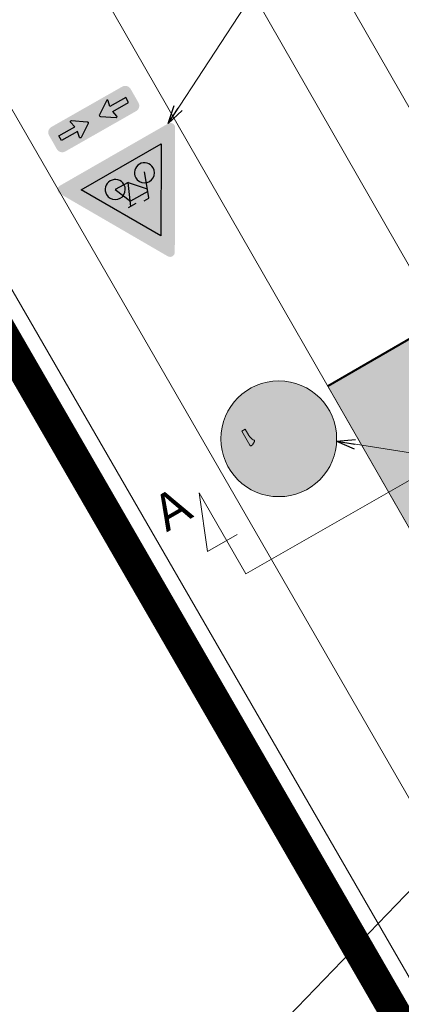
# Model space of a CAD drawing. Header units: metres. Extents: x 148742 to 148951, y 485553 to 485794.
# Tile 21 of 53: x 148827 to 148834, y 485688 to 485707. Entities that reach past the tile are written whole.
import ezdxf
from ezdxf.enums import TextEntityAlignment as Align

# ---------------------------------------------------------------- set-up
doc = ezdxf.new("R2010")
doc.units = ezdxf.units.M
doc.header["$MEASUREMENT"] = 0
doc.layers.get('Defpoints').update_dxf_attribs({"color": 253, "lineweight": 13})
doc.layers.add('BWR-alg-raster boundary', color=151, linetype='Continuous', lineweight=13, plot=False)
for name, color, linetype, lineweight in [('BWR-alg-topografie', 7, 'Continuous', 13), ('BWR-nieuw-raster-asfaltweg 60%', 253, 'Continuous', 30), ('Level 60', 7, 'Continuous', 0), ('N-WE-VW-MARKERING_LANGS_STREEP_DOORGETROKKEN_010-G', 7, 'Continuous', 13), ('N-WE-VW-VERKEERSTEKEN', 7, 'Continuous', 30), ('TOP-L-topo objecten vlak', 7, 'Continuous', 0), ('wit', 254, 'Continuous', 0), ('WVB-alg-werkgrens', 6, 'Continuous', 53), ('WVB-dim-terr-maatvoering 018', 7, 'Continuous', 13), ('WVB-pen-dik 035', 1, 'Continuous', 40)]:
    doc.layers.add(name, color=color, linetype=linetype, lineweight=lineweight)
doc.styles.add('1 200   0.18', font='WORKING.shx', dxfattribs={"height": 0.36})
doc.styles.add('1 200   0.25', font='WORKING.shx', dxfattribs={"height": 0.5})
doc.dimstyles.new('Note 1 200', dxfattribs={"dimtxt": 0.36, "dimasz": 0.36, "dimexe": 0.18, "dimexo": 0.0625, "dimgap": 0.18, "dimtad": 1, "dimzin": 0, "dimdsep": 46, "dimtxsty": '1 200   0.18', "dimblk": 'TerminatorOpen_0.5', "dimcen": 0, "dimclrd": 256, "dimclre": 256, "dimclrt": 1, "dimazin": 0, "dimtfac": 1, "dimtdec": 0, "dimtmove": 1, "dimatfit": 1, "dimldrblk": 'TerminatorOpen_0.5', "dimfxl": 0.18, "dimfxlon": 1, "dimfrac": 2, "dimtolj": 1, "dimtzin": 0, "dimlwd": -1, "dimlwe": -1, "dimarcsym": 0})
doc.dimstyles.new('TER 1 200', dxfattribs={"dimtxt": 0.36, "dimasz": 0.36, "dimexe": 0.18, "dimexo": 0.0625, "dimgap": 0.18, "dimtad": 1, "dimzin": 0, "dimdsep": 46, "dimtxsty": '1 200   0.18', "dimblk": 'TerminatorOpen_0.5', "dimcen": 0, "dimse1": 1, "dimse2": 1, "dimclrd": 256, "dimclre": 256, "dimclrt": 7, "dimazin": 0, "dimtfac": 1, "dimtdec": 0, "dimtmove": 1, "dimatfit": 1, "dimldrblk": 'TerminatorOpen_0.5', "dimfxl": 0.18, "dimfxlon": 1, "dimfrac": 2, "dimtolj": 1, "dimtzin": 0, "dimlwd": -1, "dimlwe": -1, "dimarcsym": 0})

# ---------------------------------------------------------------- blocks, each defined once
blk = doc.blocks.new('*U5')
at = {"linetype": 'Continuous'}
h = blk.add_hatch(color=7, dxfattribs=at)
h.paths.add_polyline_path([(3, 0.4), (3, 1.4, 0.414214), (2.6, 1.8), (-2.6, 1.8, 0.414214), (-3, 1.4), (-3, 0.4, 0.414214), (-2.6, 0), (2.6, 0, 0.414214)])
h.paths.add_polyline_path([(1.378, 0.334, -0.605666), (1.287, 0.281), (0.454, 0.837, -0.535184), (0.454, 0.963), (1.287, 1.519, -0.605666), (1.378, 1.466), (1.294, 1.075), (2.461, 1.075), (2.461, 0.725), (1.294, 0.725)], flags=16)
h.paths.add_polyline_path([(-1.378, 1.466, -0.605666), (-1.287, 1.519), (-0.454, 0.963, -0.535184), (-0.454, 0.837), (-1.287, 0.281, -0.605666), (-1.378, 0.334), (-1.294, 0.725), (-2.461, 0.725), (-2.461, 1.075), (-1.294, 1.075)], flags=16)
blk.add_hatch(color=250, dxfattribs=at).paths.add_polyline_path([(-2.461, 1.075), (-2.461, 0.725), (-1.294, 0.725), (-1.378, 0.334, 0.605666), (-1.287, 0.281), (-0.454, 0.837, 0.535184), (-0.454, 0.963), (-1.287, 1.519, 0.605666), (-1.378, 1.466), (-1.294, 1.075)])
at = {"linetype": 'Continuous', "extrusion": (0, 0, -1)}
blk.add_hatch(color=250, dxfattribs=at).paths.add_polyline_path([(-2.461, 1.075), (-2.461, 0.725), (-1.294, 0.725), (-1.378, 0.334, 0.605666), (-1.287, 0.281), (-0.454, 0.837, 0.535184), (-0.454, 0.963), (-1.287, 1.519, 0.605666), (-1.378, 1.466), (-1.294, 1.075)])
at = {"color": 250, "flags": 128}
for points in [[(-2.461, 1.075), (-2.461, 0.725), (-1.294, 0.725), (-1.378, 0.334, 0.605666), (-1.287, 0.281), (-0.454, 0.837, 0.535184), (-0.454, 0.963), (-1.287, 1.519, 0.605666), (-1.378, 1.466), (-1.294, 1.075), (-2.461, 1.075), (-2.461, 0.725)], [(2.461, 1.075), (2.461, 0.725), (1.294, 0.725), (1.378, 0.334, -0.605666), (1.287, 0.281), (0.454, 0.837, -0.535184), (0.454, 0.963), (1.287, 1.519, -0.605666), (1.378, 1.466), (1.294, 1.075), (2.461, 1.075), (2.461, 0.725)]]:
    blk.add_lwpolyline(points, format="xyb", dxfattribs=at)
blk = doc.blocks.new('*U13')
at = {"linetype": 'Continuous'}
h = blk.add_hatch(color=242, dxfattribs=at)
h.paths.add_polyline_path([(-0.173, 4.896), (-2.827, 0.3, 0.57735), (-2.654, 0), (2.654, 0, 0.57735), (2.827, 0.3), (0.173, 4.896, 0.57735)])
h.paths.add_polyline_path([(-1.961, 0.6), (0, 3.996), (1.961, 0.6)], flags=16)
at = {"linetype": 'Continuous', "extrusion": (0, 0, -1)}
blk.add_hatch(color=7, dxfattribs=at).paths.add_polyline_path([(-1.961, 0.6), (0, 3.996), (1.961, 0.6)])
at = {"color": 250}
for p, q in [((0.238, 2.271), (0.609, 2.271)), ((-0.471, 2.077), (0.377, 2.076))]:
    blk.add_line(p, q, dxfattribs=at)
at = {"color": 250, "flags": 128}
for points in [[(-0.125, 2.347), (-0.363, 2.344), (-0.378, 2.322), (-0.761, 1.281)], [(0.476, 2.271), (0.069, 1.327), (-0.504, 1.968)], [(0.069, 1.327), (0.698, 1.318), (0.377, 2.076)]]:
    blk.add_lwpolyline(points, dxfattribs=at)
for points in [[(-1.163, 1.318, 1), (-0.306, 1.318, 1), (-1.163, 1.318)], [(0.269, 1.318, 1), (1.126, 1.318, 1), (0.269, 1.318)]]:
    blk.add_lwpolyline(points, format="xyb", dxfattribs=at)
at = {"color": 242}
blk.add_3dface([(0, 3.996), (1.961, 0.6), (-1.961, 0.6)], dxfattribs=at)
blk = doc.blocks.new('TerminatorOpen_0.5')
at = {"color": 0, "linetype": 'ByBlock', "lineweight": -2}
for q in [(-1, 0.25), (-1, 0), (-1, -0.25)]:
    blk.add_line((0, 0), q, dxfattribs=at)
blk = doc.blocks.new('*U33')
at = {"layer": 'Level 60', "linetype": 'Continuous', "lineweight": 0}
h = blk.add_hatch(color=5, dxfattribs=at)
edge = h.paths.add_edge_path()
edge.add_arc((0, 0), 1.125, 0, 360)
at = {"layer": 'wit', "ltscale": 2.5}
h = blk.add_hatch(color=256, dxfattribs=at)
edge = h.paths.add_edge_path()
edge.add_arc((0, 0), 1.069, 0, 360)
edge = h.paths.add_edge_path(flags=16)
edge.add_arc((0, 0), 1.03, 0, 360)
at = {"layer": 'wit', "ltscale": 2.5, "extrusion": (0, 0, -1)}
h = blk.add_hatch(color=256, dxfattribs=at)
h.paths.add_polyline_path([(-0.375, -0.365), (-0.41, -0.364), (-0.445, -0.357), (-0.479, -0.341), (-0.509, -0.32), (-0.533, -0.294), (-0.552, -0.263), (-0.564, -0.231), (-0.57, -0.196), (-0.569, -0.161), (-0.561, -0.126), (-0.546, -0.092), (-0.527, -0.065), (-0.504, -0.042), (-0.478, -0.024), (-0.45, -0.011), (-0.419, -0.003), (-0.388, -0.001), (-0.356, -0.004), (-0.325, -0.012), (-0.256, 0.108), (-0.25, 0.127), (-0.255, 0.145), (-0.277, 0.189), (-0.386, 0.197), (-0.398, 0.2), (-0.407, 0.21), (-0.45, 0.291), (-0.453, 0.304), (-0.451, 0.315), (-0.398, 0.407), (-0.464, 0.413), (-0.49, 0.411), (-0.498, 0.406), (-0.506, 0.395), (-0.534, 0.346), (-0.582, 0.373), (-0.546, 0.435), (-0.535, 0.451), (-0.522, 0.463), (-0.506, 0.469), (-0.484, 0.471), (-0.232, 0.445), (-0.22, 0.478), (-0.258, 0.5), (-0.254, 0.509), (-0.24, 0.53), (-0.225, 0.549), (-0.209, 0.565), (-0.194, 0.577), (-0.167, 0.541), (-0.145, 0.556), (-0.121, 0.567), (-0.096, 0.575), (-0.07, 0.578), (-0.044, 0.578), (-0.017, 0.575), (0.009, 0.567), (0.034, 0.555), (0.064, 0.533), (0.089, 0.507), (0.107, 0.477), (0.119, 0.444), (0.125, 0.409), (0.124, 0.374), (0.116, 0.339), (0.102, 0.305), (0.08, 0.276), (0.054, 0.251), (0.024, 0.232), (-0.009, 0.22), (-0.044, 0.214), (-0.079, 0.215), (-0.114, 0.222), (-0.147, 0.238), (-0.186, 0.267), (-0.214, 0.304), (-0.225, 0.324), (-0.232, 0.346), (-0.239, 0.391), (-0.333, 0.4), (-0.194, 0.15), (-0.189, 0.125), (-0.195, 0.103), (-0.276, -0.038), (-0.252, -0.061), (-0.233, -0.087), (-0.218, -0.116), (-0.209, -0.147), (-0.205, -0.178), (-0.207, -0.211), (-0.216, -0.243), (-0.229, -0.273), (-0.251, -0.304), (-0.277, -0.328), (-0.308, -0.346), (-0.34, -0.359)])
h.paths.add_polyline_path([(-0.379, -0.309), (-0.403, -0.309), (-0.428, -0.303), (-0.451, -0.293), (-0.472, -0.278), (-0.489, -0.26), (-0.501, -0.239), (-0.51, -0.216), (-0.514, -0.192), (-0.514, -0.168), (-0.509, -0.143), (-0.498, -0.12), (-0.486, -0.102), (-0.47, -0.087), (-0.454, -0.074), (-0.435, -0.065), (-0.395, -0.056), (-0.353, -0.061), (-0.418, -0.175), (-0.422, -0.186), (-0.421, -0.196), (-0.417, -0.206), (-0.409, -0.213), (-0.398, -0.217), (-0.387, -0.216), (-0.378, -0.211), (-0.37, -0.203), (-0.305, -0.088), (-0.278, -0.122), (-0.263, -0.162), (-0.263, -0.204), (-0.278, -0.246), (-0.293, -0.267), (-0.311, -0.284), (-0.332, -0.296), (-0.354, -0.305)], flags=16)
h.paths.add_polyline_path([(-0.072, 0.27), (-0.096, 0.276), (-0.119, 0.286), (-0.144, 0.305), (-0.163, 0.328), (-0.175, 0.354), (-0.181, 0.383), (-0.059, 0.373), (-0.048, 0.374), (-0.038, 0.379), (-0.031, 0.387), (-0.028, 0.397), (-0.029, 0.408), (-0.034, 0.417), (-0.043, 0.424), (-0.053, 0.427), (-0.176, 0.44), (-0.167, 0.459), (-0.152, 0.48), (-0.134, 0.497), (-0.113, 0.51), (-0.09, 0.518), (-0.066, 0.522), (-0.042, 0.522), (-0.017, 0.516), (0.006, 0.506), (0.027, 0.491), (0.044, 0.473), (0.057, 0.452), (0.066, 0.429), (0.07, 0.405), (0.069, 0.381), (0.064, 0.356), (0.054, 0.333), (0.038, 0.312), (0.02, 0.295), (0, 0.283), (-0.023, 0.274)], flags=16)
h = blk.add_hatch(color=256, dxfattribs=at)
h.paths.add_polyline_path([(0.237, -0.711), (0.199, -0.711), (0.161, -0.702), (0.124, -0.686), (0.091, -0.662), (0.065, -0.634), (0.044, -0.601), (0.031, -0.565), (0.025, -0.528), (0.026, -0.489), (0.034, -0.451), (0.051, -0.414), (0.072, -0.385), (0.097, -0.36), (0.032, -0.259), (-0.049, -0.252), (-0.073, -0.294), (-0.108, -0.273), (-0.032, -0.141), (-0.02, -0.131), (-0.004, -0.133), (0.005, -0.146), (0.006, -0.154), (0.003, -0.161), (-0.026, -0.212), (0.02, -0.217), (0.19, 0.08), (0.135, 0.09), (0.12, 0.091), (0.108, 0.088), (0.098, 0.082), (0.09, 0.072), (0.064, 0.027), (0.029, 0.047), (0.054, 0.093), (0.07, 0.115), (0.086, 0.129), (0.107, 0.135), (0.134, 0.132), (0.347, 0.094), (0.366, 0.137), (0.39, 0.17), (0.418, 0.196), (0.451, 0.216), (0.486, 0.23), (0.523, 0.237), (0.563, 0.236), (0.6, 0.227), (0.637, 0.211), (0.67, 0.188), (0.697, 0.159), (0.716, 0.126), (0.73, 0.091), (0.736, 0.053), (0.736, 0.014), (0.727, -0.024), (0.711, -0.061), (0.688, -0.093), (0.659, -0.12), (0.626, -0.14), (0.591, -0.154), (0.553, -0.16), (0.514, -0.159), (0.476, -0.151), (0.44, -0.134), (0.393, -0.099), (0.375, -0.077), (0.361, -0.054), (0.35, -0.029), (0.343, -0.003), (0.34, 0.053), (0.277, 0.064), (0.386, -0.269), (0.339, -0.351), (0.367, -0.375), (0.389, -0.405), (0.406, -0.436), (0.417, -0.471), (0.421, -0.506), (0.42, -0.542), (0.411, -0.578), (0.396, -0.612), (0.372, -0.645), (0.344, -0.671), (0.31, -0.692), (0.275, -0.705)])
h.paths.add_polyline_path([(0.221, -0.475), (0.154, -0.372), (0.184, -0.361), (0.217, -0.357), (0.249, -0.359), (0.282, -0.368)], flags=16)
h.paths.add_polyline_path([(0.234, -0.67), (0.204, -0.668), (0.174, -0.662), (0.145, -0.649), (0.12, -0.63), (0.098, -0.608), (0.082, -0.582), (0.072, -0.554), (0.066, -0.525), (0.067, -0.495), (0.074, -0.464), (0.087, -0.435), (0.102, -0.414), (0.12, -0.396), (0.205, -0.527), (0.213, -0.534), (0.222, -0.536), (0.231, -0.534), (0.239, -0.526), (0.318, -0.388), (0.339, -0.407), (0.356, -0.43), (0.369, -0.455), (0.377, -0.482), (0.38, -0.509), (0.378, -0.537), (0.371, -0.565), (0.359, -0.591), (0.341, -0.617), (0.318, -0.638), (0.292, -0.654), (0.264, -0.664)], flags=16)
h.paths.add_polyline_path([(0.131, -0.337), (0.084, -0.264), (0.329, -0.286), (0.304, -0.331), (0.26, -0.317), (0.216, -0.313), (0.172, -0.321)], flags=16)
h.paths.add_polyline_path([(0.335, -0.246), (0.065, -0.221), (0.232, 0.071)], flags=16)
h.paths.add_polyline_path([(0.549, -0.119), (0.52, -0.118), (0.489, -0.111), (0.46, -0.098), (0.424, -0.07), (0.399, -0.035), (0.384, 0.005), (0.382, 0.046), (0.534, 0.018), (0.546, 0.019), (0.556, 0.028), (0.559, 0.037), (0.558, 0.046), (0.552, 0.054), (0.543, 0.058), (0.39, 0.086), (0.402, 0.116), (0.421, 0.142), (0.444, 0.163), (0.469, 0.179), (0.497, 0.19), (0.526, 0.195), (0.557, 0.194), (0.587, 0.187), (0.616, 0.174), (0.642, 0.156), (0.663, 0.133), (0.679, 0.107), (0.69, 0.079), (0.695, 0.049), (0.694, 0.02), (0.688, -0.011), (0.675, -0.04), (0.656, -0.065), (0.634, -0.087), (0.608, -0.103), (0.579, -0.114)], flags=16)
blk.add_hatch(color=256, dxfattribs=at).paths.add_polyline_path([(-0.58, -0.06), (-0.562, -0.037), (-0.539, -0.014), (-0.515, 0.006), (-0.494, 0.018), (-0.48, 0.027), (-0.471, 0.036), (-0.469, 0.046), (-0.472, 0.055), (-0.513, 0.115), (-0.527, 0.131), (-0.539, 0.138), (-0.55, 0.136), (-0.56, 0.125), (-0.716, -0.149), (-0.652, -0.186)])
at = {"layer": 'wit', "ltscale": 2.5, "flags": 128}
blk.add_lwpolyline([(0.58, -0.06), (0.562, -0.037), (0.539, -0.014), (0.515, 0.006), (0.494, 0.018), (0.48, 0.027), (0.471, 0.036), (0.469, 0.046), (0.472, 0.055), (0.513, 0.115), (0.527, 0.131), (0.539, 0.138), (0.55, 0.136), (0.56, 0.125), (0.716, -0.149), (0.652, -0.186)], close=True, dxfattribs=at)
at = {"layer": 'wit', "ltscale": 2.5}
blk.add_circle((0, 0), 1.125, dxfattribs=at)
blk = doc.blocks.new('*D55')
at = {"layer": 'Defpoints', "color": 0, "lineweight": 40, "transparency": 16777216}
for p in [(148838.7, 485710.319), (148801.919, 485682.694)]:
    blk.add_point(p, dxfattribs=at)
at = {"layer": 'WVB-dim-terr-maatvoering 018', "transparency": 16777216}
blk.add_line((148836.354, 485708.557), (148838.412, 485710.103), dxfattribs=at)
at = {"layer": 'WVB-dim-terr-maatvoering 018', "transparency": 16777216, "xscale": 0.36, "yscale": 0.36, "zscale": 0.36, "rotation": 36.90848713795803}
blk.add_blockref('TerminatorOpen_0.5', (148838.7, 485710.319), dxfattribs=at)
at = {"layer": 'WVB-dim-terr-maatvoering 018', "color": 7, "transparency": 16777216, "insert": (148837.455, 485708.934), "char_height": 0.36, "attachment_point": 5, "rotation": 216.9085, "style": '1 200   0.18'}
blk.add_mtext('\\A1;\\C7;R46.00', dxfattribs=at)
blk = doc.blocks.new('ASFALT')
at = {"layer": 'BWR-alg-topografie'}
for p, q in [((0.537, 0.737), (-0.001, 0.426)), ((1.137, 0.736), (0, 0.079)), ((1.483, -0.166), (0, 0.693)), ((1.737, 0.736), (0.177, -0.165)), ((2.083, -0.164), (0.524, 0.736)), ((2.113, 0.607), (0.778, -0.165)), ((2.111, 0.166), (1.124, 0.736)), ((2.112, 0.513), (1.725, 0.736)), ((0.884, -0.164), (0, 0.346)), ((2.112, 0.259), (1.377, -0.163)), ((0.284, -0.164), (0, 0)), ((2.113, -0.086), (1.978, -0.163))]:
    blk.add_line(p, q, dxfattribs=at)

msp = doc.modelspace()

# ---------------------------------------------------------------- linework, layer by layer
at = {"layer": 'BWR-alg-raster boundary'}
for p, q in [((148850.325, 485707.456), (148831.179, 485696.488)), ((148830.27, 485698.065), (148830.433, 485696.924)), ((148831.179, 485696.488), (148830.27, 485698.065)), ((148830.433, 485696.924), (148831.009, 485697.256))]:
    msp.add_line(p, q, dxfattribs=at)
at = {"layer": 'BWR-nieuw-raster-asfaltweg 60%', "linetype": 'Continuous', "lineweight": 0, "flags": 128}
msp.add_lwpolyline([(148834.958, 485701.407), (148841.426, 485690.13), (148839.242, 485688.86), (148832.77, 485700.134)], close=True, dxfattribs=at)
at = {"layer": 'BWR-nieuw-raster-asfaltweg 60%', "linetype": 'Continuous', "lineweight": 0}
msp.add_solid([(148834.958, 485701.407), (148841.426, 485690.13), (148832.77, 485700.134), (148839.242, 485688.86)], dxfattribs=at)
at = {"layer": 'N-WE-VW-MARKERING_LANGS_STREEP_DOORGETROKKEN_010-G', "flags": 128}
msp.add_lwpolyline([(148841.321, 485706.433, 0.1, 0.1, 0.065106), (148833.892, 485715.766, 0.1, 0.1, -0.029481), (148829.586, 485720.45, 0, 0, 0)], format="xyseb", dxfattribs=at)
at = {"layer": 'TOP-L-topo objecten vlak', "color": 7, "linetype": 'Continuous', "lineweight": 0, "flags": 128}
for points in [[(148882.619, 485621.631), (148879.303, 485627.34), (148843.083, 485690.328), (148812.303, 485743.975), (148800.973, 485763.768)], [(148799.653, 485763.01), (148810.39, 485744.241), (148850.083, 485675.038), (148881.249, 485620.848)]]:
    msp.add_lwpolyline(points, dxfattribs=at)
at = {"layer": 'TOP-L-topo objecten vlak', "linetype": 'Continuous', "lineweight": 0, "flags": 128}
for points in [[(148881.249, 485620.848), (148850.083, 485675.038), (148810.39, 485744.241), (148799.653, 485763.01)], [(148797.478, 485761.76), (148808.361, 485742.66), (148847.819, 485673.916), (148879.095, 485619.617)], [(148876.827, 485618.32), (148845.571, 485672.67), (148805.881, 485741.504), (148795.017, 485760.346)], [(148875.281, 485617.436), (148844.026, 485671.907), (148804.281, 485740.698), (148793.434, 485759.437)]]:
    msp.add_lwpolyline(points, dxfattribs=at)
at = {"layer": 'WVB-alg-werkgrens', "flags": 128}
msp.add_lwpolyline([(148863.676, 485716.994, 0.6, 0.6, 0), (148854.803, 485710.87, 0.6, 0.6, 0), (148823.974, 485763.736, 0.6, 0.6, 0), (148798.835, 485748.964, 0.6, 0.6, 0), (148867.195, 485630.641, 0.6, 0.6, 0), (148892.812, 485645.694, 0.6, 0.6, 0), (148859.35, 485703.074, 0.6, 0.6, 0), (148868.862, 485709.638, 0.6, 0.6, 0)], format="xyseb", dxfattribs=at)
at = {"layer": 'WVB-pen-dik 035'}
msp.add_line((148834.958, 485701.407), (148832.77, 485700.134), dxfattribs=at)

# ---------------------------------------------------------------- block references
at = {"layer": 'BWR-alg-topografie', "rotation": 118.5964162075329}
msp.add_blockref('ASFALT', (148835.731, 485707.217), dxfattribs=at)
at = {"layer": 'N-WE-VW-VERKEERSTEKEN', "ltscale": 1.52}
for name, p, xscale, yscale, zscale, rotation in [('*U5', (148828.088, 485705.562), 0.304, 0.304, 0.304, 209.6523905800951), ('*U13', (148828.618, 485704.634), 0.4559999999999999, 0.4559999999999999, 0.4559999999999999, 209.8608956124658)]:
    msp.add_blockref(name, p, dxfattribs=dict(at, xscale=xscale, yscale=yscale, zscale=zscale, rotation=rotation))
at = {"layer": 'wit', "ltscale": 2.5, "rotation": 180}
msp.add_blockref('*U33', (148831.817, 485699.114), dxfattribs=at)

# ---------------------------------------------------------------- texts
at = {"layer": 'BWR-alg-raster boundary', "style": '1 200   0.25'}
msp.add_text('A', height=0.7, rotation=29.8375, dxfattribs=at).set_placement((148829.291, 485697.901), align=Align.TOP_LEFT)

# ---------------------------------------------------------------- dimensions: what is measured, and where the dimension line sits
at = {"layer": 'WVB-dim-terr-maatvoering 018'}
dim = msp.add_radius_dim(center=(148801.919, 485682.694), mpoint=(148838.7, 485710.319), text='\\C7;<>', dimstyle='TER 1 200', override={"dimtdec": 2, "dimtmove": 1}, dxfattribs=at)
dim.commit()
dim.dimension.update_dxf_attribs({"geometry": '*D55', "text_midpoint": (148837.239, 485709.222), "dimtype": 164})

# ---------------------------------------------------------------- leaders
for points, dimstyle in [([(148829.667, 485705.236), (148831.683, 485708.323)], 'Note 1 200'), ([(148832.941, 485699.065), (148837.563, 485698.342)], 'Note 1 200'), ([(148838.381, 485694.504), (148831.603, 485687.476)], 'TER 1 200')]:
    msp.add_leader(points, dimstyle=dimstyle, override={"dimscale": 1, "dimclrd": 0}, dxfattribs=at)

doc.saveas('drawing.dxf')
